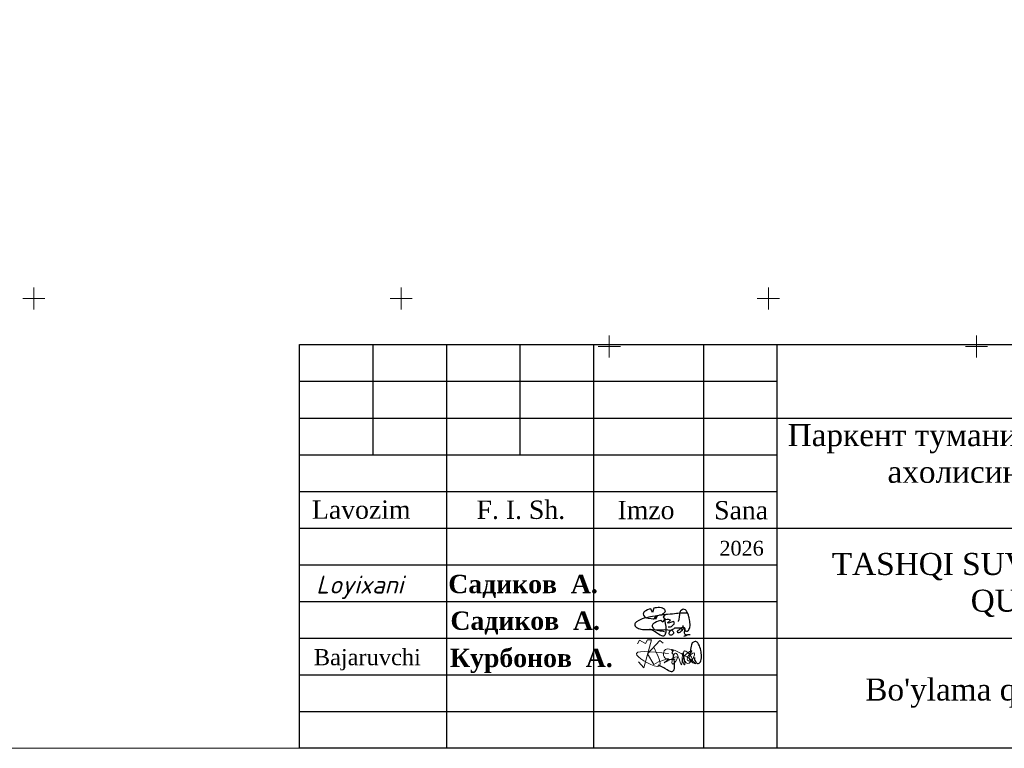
# Model space of a CAD drawing. Header units: millimetres. Extents: x 366033 to 446362, y 4247208 to 4265071.
# Tile 113 of 159: x 434986 to 435120, y 4257715 to 4257814. Entities that reach past the tile are written whole.
import ezdxf

# ---------------------------------------------------------------- set-up
doc = ezdxf.new("R2010")
doc.units = ezdxf.units.MM
doc.layers.add('GEODS_POINT_GRID#_B', color=7, linetype='Continuous', true_color=0x000000)
doc.layers.add('план', color=7, linetype='Continuous', lineweight=40)
doc.styles.add('GOST 2.304', font='CS_Gost2304.shx')
doc.styles.add('SHRFT', font='TXT', dxfattribs={"width": 1.75})
doc.styles.get("Standard").update_dxf_attribs({"font": 'times.ttf'})

# ---------------------------------------------------------------- blocks, each defined once
blk = doc.blocks.new('CrossCoord_m1')
at = {"layer": 'GEODS_POINT_GRID#_B', "color": 3, "lineweight": 20, "true_color": 0x00ff00, "flags": 128}
for points in [[(0, 3), (0, -3)], [(-3, 0), (3, 0)]]:
    blk.add_lwpolyline(points, dxfattribs=at)

msp = doc.modelspace()

# ---------------------------------------------------------------- linework, layer by layer
at = {"color": 250, "lineweight": 25}
for p, q in [((435033.874, 4257770.164, -1016.516), (435033.874, 4257755.164, -1016.516)), ((435043.874, 4257770.164, -1016.516), (435043.874, 4257715.164, -1016.516)), ((435053.874, 4257770.164, -1016.516), (435053.874, 4257755.164, -1016.516)), ((435063.874, 4257770.164, -1016.516), (435063.874, 4257715.164, -1016.516)), ((435078.874, 4257770.164, -847.097), (435078.874, 4257715.164, -847.097)), ((435088.874, 4257770.164), (435088.874, 4257715.164)), ((435023.874, 4257765.164), (435088.874, 4257765.164)), ((435023.874, 4257760.164), (435208.874, 4257760.164)), ((435023.874, 4257760.164), (435088.874, 4257760.164)), ((435023.874, 4257755.164), (435088.874, 4257755.164)), ((435023.874, 4257750.164), (435088.874, 4257750.164)), ((435023.874, 4257745.164), (435208.874, 4257745.164)), ((435023.874, 4257740.164), (435088.874, 4257740.164)), ((435023.874, 4257735.164), (435088.874, 4257735.164)), ((435023.874, 4257730.164), (435208.874, 4257730.164)), ((435023.874, 4257725.164), (435088.874, 4257725.164)), ((435023.874, 4257720.164), (435088.874, 4257720.164))]:
    msp.add_line(p, q, dxfattribs=at)
at = {"color": 5, "lineweight": 25, "ltscale": 2}
for p, q in [((435072.787, 4257733.26), (435072.499, 4257733.209)), ((435072.787, 4257733.26), (435072.499, 4257733.209)), ((435073.173, 4257733.308), (435072.787, 4257733.26)), ((435073.173, 4257733.308), (435072.787, 4257733.26)), ((435073.415, 4257733.331), (435073.173, 4257733.308)), ((435073.415, 4257733.331), (435073.173, 4257733.308)), ((435073.744, 4257733.378), (435073.415, 4257733.331)), ((435073.744, 4257733.378), (435073.415, 4257733.331)), ((435073.971, 4257733.4), (435073.744, 4257733.378)), ((435073.971, 4257733.4), (435073.744, 4257733.378)), ((435074.337, 4257733.43), (435073.971, 4257733.4)), ((435074.337, 4257733.43), (435073.971, 4257733.4)), ((435074.669, 4257733.451), (435074.337, 4257733.43)), ((435074.669, 4257733.451), (435074.337, 4257733.43)), ((435074.947, 4257733.506), (435074.669, 4257733.451)), ((435074.947, 4257733.506), (435074.669, 4257733.451)), ((435075.181, 4257733.515), (435074.947, 4257733.506)), ((435075.181, 4257733.515), (435074.947, 4257733.506)), ((435075.366, 4257733.523), (435075.181, 4257733.515)), ((435075.366, 4257733.523), (435075.181, 4257733.515)), ((435075.724, 4257733.564), (435075.366, 4257733.523)), ((435075.724, 4257733.564), (435075.366, 4257733.523)), ((435075.949, 4257733.566), (435075.724, 4257733.564)), ((435075.949, 4257733.566), (435075.724, 4257733.564)), ((435076.337, 4257733.569), (435075.949, 4257733.566)), ((435076.337, 4257733.569), (435075.949, 4257733.566)), ((435076.489, 4257733.569), (435076.337, 4257733.569)), ((435076.489, 4257733.569), (435076.337, 4257733.569)), ((435076.728, 4257733.555), (435076.489, 4257733.569)), ((435076.728, 4257733.555), (435076.489, 4257733.569)), ((435069.542, 4257732.139), (435069.522, 4257731.924)), ((435069.542, 4257732.139), (435069.522, 4257731.924)), ((435069.522, 4257731.924), (435069.557, 4257731.809)), ((435069.522, 4257731.924), (435069.557, 4257731.809)), ((435069.587, 4257732.224), (435069.542, 4257732.139)), ((435069.587, 4257732.224), (435069.542, 4257732.139)), ((435069.769, 4257732.374), (435069.587, 4257732.224)), ((435069.769, 4257732.374), (435069.587, 4257732.224)), ((435070.083, 4257732.581), (435069.769, 4257732.374)), ((435070.083, 4257732.581), (435069.769, 4257732.374)), ((435070.345, 4257732.704), (435070.083, 4257732.581)), ((435070.345, 4257732.704), (435070.083, 4257732.581)), ((435070.536, 4257732.797), (435070.345, 4257732.704)), ((435070.536, 4257732.797), (435070.345, 4257732.704)), ((435070.784, 4257732.889), (435070.536, 4257732.797)), ((435070.784, 4257732.889), (435070.536, 4257732.797)), ((435071.092, 4257732.96), (435070.784, 4257732.889)), ((435071.092, 4257732.96), (435070.784, 4257732.889)), ((435071.444, 4257733.034), (435071.092, 4257732.96)), ((435071.444, 4257733.034), (435071.092, 4257732.96)), ((435071.648, 4257733.08), (435071.444, 4257733.034)), ((435071.648, 4257733.08), (435071.444, 4257733.034)), ((435071.947, 4257733.126), (435071.648, 4257733.08)), ((435071.947, 4257733.126), (435071.648, 4257733.08)), ((435072.279, 4257733.185), (435071.947, 4257733.126)), ((435072.279, 4257733.185), (435071.947, 4257733.126)), ((435072.499, 4257733.209), (435072.279, 4257733.185)), ((435072.499, 4257733.209), (435072.279, 4257733.185)), ((435069.557, 4257731.809), (435069.612, 4257731.753)), ((435069.557, 4257731.809), (435069.612, 4257731.753)), ((435069.612, 4257731.753), (435069.732, 4257731.614)), ((435069.612, 4257731.753), (435069.732, 4257731.614)), ((435069.732, 4257731.614), (435069.883, 4257731.56)), ((435069.732, 4257731.614), (435069.883, 4257731.56)), ((435069.883, 4257731.56), (435070.042, 4257731.502)), ((435069.883, 4257731.56), (435070.042, 4257731.502)), ((435070.042, 4257731.502), (435070.197, 4257731.445)), ((435070.042, 4257731.502), (435070.197, 4257731.445)), ((435070.197, 4257731.445), (435070.331, 4257731.414)), ((435070.197, 4257731.445), (435070.331, 4257731.414)), ((435070.331, 4257731.414), (435070.586, 4257731.371)), ((435070.331, 4257731.414), (435070.586, 4257731.371)), ((435070.586, 4257731.371), (435070.772, 4257731.339)), ((435070.586, 4257731.371), (435070.772, 4257731.339)), ((435070.772, 4257731.339), (435071.212, 4257731.33)), ((435070.772, 4257731.339), (435071.212, 4257731.33)), ((435071.212, 4257731.33), (435071.481, 4257731.334)), ((435071.212, 4257731.33), (435071.481, 4257731.334)), ((435071.481, 4257731.334), (435071.944, 4257731.331)), ((435071.481, 4257731.334), (435071.944, 4257731.331)), ((435071.944, 4257731.331), (435072.455, 4257731.321)), ((435071.944, 4257731.331), (435072.455, 4257731.321)), ((435072.455, 4257731.321), (435072.842, 4257731.318)), ((435072.455, 4257731.321), (435072.842, 4257731.318)), ((435072.842, 4257731.318), (435073.505, 4257731.334)), ((435072.842, 4257731.318), (435073.505, 4257731.334)), ((435073.505, 4257731.334), (435073.999, 4257731.324)), ((435073.505, 4257731.334), (435073.999, 4257731.324)), ((435073.999, 4257731.324), (435074.477, 4257731.262)), ((435073.999, 4257731.324), (435074.477, 4257731.262)), ((435074.176, 4257730.814), (435074.206, 4257730.918)), ((435074.176, 4257730.814), (435074.206, 4257730.918)), ((435074.199, 4257730.742), (435074.176, 4257730.814)), ((435074.199, 4257730.742), (435074.176, 4257730.814)), ((435074.243, 4257730.667), (435074.199, 4257730.742)), ((435074.243, 4257730.667), (435074.199, 4257730.742)), ((435074.206, 4257730.918), (435074.223, 4257730.98)), ((435074.206, 4257730.918), (435074.223, 4257730.98)), ((435074.223, 4257730.98), (435074.257, 4257731.036)), ((435074.223, 4257730.98), (435074.257, 4257731.036)), ((435074.302, 4257730.604), (435074.243, 4257730.667)), ((435074.302, 4257730.604), (435074.243, 4257730.667)), ((435074.257, 4257731.036), (435074.303, 4257731.114)), ((435074.257, 4257731.036), (435074.303, 4257731.114)), ((435074.343, 4257730.572), (435074.302, 4257730.604)), ((435074.343, 4257730.572), (435074.302, 4257730.604)), ((435074.303, 4257731.114), (435074.368, 4257731.164)), ((435074.303, 4257731.114), (435074.368, 4257731.164)), ((435074.412, 4257730.572), (435074.343, 4257730.572)), ((435074.412, 4257730.572), (435074.343, 4257730.572)), ((435074.368, 4257731.164), (435074.428, 4257731.226)), ((435074.368, 4257731.164), (435074.428, 4257731.226)), ((435074.516, 4257730.591), (435074.412, 4257730.572)), ((435074.516, 4257730.591), (435074.412, 4257730.572)), ((435074.428, 4257731.226), (435074.533, 4257731.289)), ((435074.428, 4257731.226), (435074.533, 4257731.289)), ((435074.433, 4257731.241), (435074.533, 4257731.289)), ((435074.433, 4257731.241), (435074.533, 4257731.289)), ((435074.589, 4257730.619), (435074.516, 4257730.591)), ((435074.589, 4257730.619), (435074.516, 4257730.591)), ((435074.533, 4257731.289), (435074.705, 4257731.388)), ((435074.533, 4257731.289), (435074.705, 4257731.388)), ((435074.533, 4257731.289), (435074.65, 4257731.192)), ((435074.533, 4257731.289), (435074.65, 4257731.192)), ((435074.658, 4257730.65), (435074.589, 4257730.619)), ((435074.658, 4257730.65), (435074.589, 4257730.619)), ((435074.65, 4257731.192), (435074.709, 4257731.143)), ((435074.65, 4257731.192), (435074.709, 4257731.143)), ((435074.74, 4257730.745), (435074.658, 4257730.65)), ((435074.74, 4257730.745), (435074.658, 4257730.65)), ((435074.705, 4257731.388), (435074.833, 4257731.462)), ((435074.705, 4257731.388), (435074.833, 4257731.462)), ((435074.709, 4257731.143), (435074.74, 4257731.084)), ((435074.709, 4257731.143), (435074.74, 4257731.084)), ((435074.74, 4257731.084), (435074.779, 4257731.01)), ((435074.74, 4257731.084), (435074.779, 4257731.01)), ((435074.775, 4257730.823), (435074.74, 4257730.745)), ((435074.775, 4257730.823), (435074.74, 4257730.745)), ((435074.8, 4257730.935), (435074.775, 4257730.823)), ((435074.8, 4257730.935), (435074.775, 4257730.823)), ((435074.779, 4257731.01), (435074.8, 4257730.935)), ((435074.779, 4257731.01), (435074.8, 4257730.935)), ((435074.833, 4257731.462), (435074.984, 4257731.57)), ((435074.833, 4257731.462), (435074.984, 4257731.57)), ((435074.984, 4257731.57), (435075.095, 4257731.57)), ((435074.984, 4257731.57), (435075.095, 4257731.57)), ((435075.095, 4257731.57), (435075.441, 4257731.576)), ((435075.095, 4257731.57), (435075.441, 4257731.576)), ((435075.335, 4257731.076), (435075.473, 4257731.238)), ((435075.335, 4257731.076), (435075.473, 4257731.238)), ((435075.335, 4257731.014), (435075.335, 4257731.076)), ((435075.335, 4257731.014), (435075.335, 4257731.076)), ((435075.37, 4257730.95), (435075.335, 4257731.014)), ((435075.37, 4257730.95), (435075.335, 4257731.014)), ((435075.393, 4257730.906), (435075.37, 4257730.95)), ((435075.393, 4257730.906), (435075.37, 4257730.95)), ((435075.45, 4257730.889), (435075.393, 4257730.906)), ((435075.45, 4257730.889), (435075.393, 4257730.906)), ((435075.441, 4257731.576), (435075.502, 4257731.576)), ((435075.441, 4257731.576), (435075.502, 4257731.576)), ((435075.524, 4257730.889), (435075.45, 4257730.889)), ((435075.524, 4257730.889), (435075.45, 4257730.889)), ((435075.473, 4257731.238), (435075.544, 4257731.32)), ((435075.473, 4257731.238), (435075.544, 4257731.32)), ((435075.502, 4257731.576), (435075.704, 4257731.561)), ((435075.502, 4257731.576), (435075.704, 4257731.561)), ((435075.641, 4257730.96), (435075.524, 4257730.889)), ((435075.641, 4257730.96), (435075.524, 4257730.889)), ((435075.544, 4257731.32), (435075.751, 4257731.494)), ((435075.544, 4257731.32), (435075.751, 4257731.494)), ((435075.805, 4257731.06), (435075.641, 4257730.96)), ((435075.805, 4257731.06), (435075.641, 4257730.96)), ((435075.703, 4257731.453), (435075.776, 4257731.519)), ((435075.703, 4257731.453), (435075.776, 4257731.519)), ((435075.704, 4257731.561), (435075.876, 4257731.458)), ((435075.704, 4257731.561), (435075.876, 4257731.458)), ((435075.776, 4257731.519), (435075.82, 4257731.559)), ((435075.776, 4257731.519), (435075.82, 4257731.559)), ((435075.901, 4257731.153), (435075.805, 4257731.06)), ((435075.901, 4257731.153), (435075.805, 4257731.06)), ((435075.82, 4257731.559), (435075.904, 4257731.61)), ((435075.82, 4257731.559), (435075.904, 4257731.61)), ((435075.876, 4257731.458), (435075.947, 4257731.401)), ((435075.876, 4257731.458), (435075.947, 4257731.401)), ((435075.954, 4257731.234), (435075.901, 4257731.153)), ((435075.954, 4257731.234), (435075.901, 4257731.153)), ((435075.904, 4257731.61), (435075.958, 4257731.643)), ((435075.904, 4257731.61), (435075.958, 4257731.643)), ((435075.947, 4257731.401), (435075.978, 4257731.314)), ((435075.947, 4257731.401), (435075.978, 4257731.314)), ((435075.978, 4257731.314), (435075.954, 4257731.234)), ((435075.978, 4257731.314), (435075.954, 4257731.234)), ((435075.958, 4257731.643), (435076.016, 4257731.662)), ((435075.958, 4257731.643), (435076.016, 4257731.662)), ((435076.016, 4257731.662), (435076.056, 4257731.675)), ((435076.016, 4257731.662), (435076.056, 4257731.675)), ((435076.056, 4257731.675), (435076.11, 4257731.675)), ((435076.056, 4257731.675), (435076.11, 4257731.675)), ((435076.11, 4257731.675), (435076.155, 4257731.661)), ((435076.11, 4257731.675), (435076.155, 4257731.661)), ((435076.155, 4257731.661), (435076.211, 4257731.628)), ((435076.155, 4257731.661), (435076.211, 4257731.628)), ((435076.211, 4257731.628), (435076.246, 4257731.607)), ((435076.211, 4257731.628), (435076.246, 4257731.607)), ((435076.246, 4257731.607), (435076.273, 4257731.57)), ((435076.246, 4257731.607), (435076.273, 4257731.57)), ((435076.281, 4257731.127), (435076.248, 4257730.997)), ((435076.281, 4257731.127), (435076.248, 4257730.997)), ((435076.248, 4257730.997), (435076.248, 4257730.906)), ((435076.248, 4257730.997), (435076.248, 4257730.906)), ((435076.248, 4257730.906), (435076.275, 4257730.814)), ((435076.248, 4257730.906), (435076.275, 4257730.814)), ((435076.273, 4257731.57), (435076.296, 4257731.532)), ((435076.273, 4257731.57), (435076.296, 4257731.532)), ((435076.275, 4257730.814), (435076.322, 4257730.722)), ((435076.275, 4257730.814), (435076.322, 4257730.722)), ((435076.311, 4257731.242), (435076.281, 4257731.127)), ((435076.311, 4257731.242), (435076.281, 4257731.127)), ((435076.296, 4257731.532), (435076.312, 4257731.505)), ((435076.296, 4257731.532), (435076.312, 4257731.505)), ((435076.334, 4257731.434), (435076.311, 4257731.341)), ((435076.334, 4257731.434), (435076.311, 4257731.341)), ((435076.311, 4257731.341), (435076.311, 4257731.242)), ((435076.311, 4257731.341), (435076.311, 4257731.242)), ((435076.312, 4257731.505), (435076.334, 4257731.434)), ((435076.312, 4257731.505), (435076.334, 4257731.434)), ((435076.322, 4257730.722), (435076.367, 4257730.689)), ((435076.322, 4257730.722), (435076.367, 4257730.689)), ((435076.367, 4257730.689), (435076.446, 4257730.659)), ((435076.367, 4257730.689), (435076.446, 4257730.659)), ((435076.446, 4257730.659), (435076.52, 4257730.63)), ((435076.446, 4257730.659), (435076.52, 4257730.63)), ((435076.52, 4257730.63), (435076.658, 4257730.63)), ((435076.52, 4257730.63), (435076.658, 4257730.63)), ((435076.658, 4257730.63), (435076.749, 4257730.648)), ((435076.658, 4257730.63), (435076.749, 4257730.648)), ((435076.749, 4257730.648), (435076.844, 4257730.659)), ((435076.749, 4257730.648), (435076.844, 4257730.659)), ((435076.844, 4257730.659), (435077.059, 4257730.69)), ((435076.844, 4257730.659), (435077.059, 4257730.69)), ((435076.244, 4257730.458), (435076.187, 4257730.502)), ((435076.34, 4257730.458), (435076.244, 4257730.458)), ((435076.484, 4257730.485), (435076.34, 4257730.458)), ((435076.585, 4257730.524), (435076.484, 4257730.485))]:
    msp.add_line(p, q, dxfattribs=at)
at = {"color": 0, "lineweight": 0}
msp.add_lwpolyline([(434614.874, 4258135.164), (435208.874, 4258135.164), (435208.874, 4257715.164), (434614.874, 4257715.164)], close=True, dxfattribs=at)
at = {"color": 250, "lineweight": 25}
msp.add_lwpolyline([(435023.874, 4257770.164), (435208.874, 4257770.164), (435208.874, 4257715.164), (435023.874, 4257715.164)], close=True, dxfattribs=at)
at = {"color": 5, "lineweight": 25, "ltscale": 2}
for points in [[(435072.861, 4257733.368), (435073.155, 4257733.365), (435073.28, 4257733.424), (435073.398, 4257733.512), (435073.481, 4257733.571), (435073.572, 4257733.656), (435073.623, 4257733.704), (435073.68, 4257733.786), (435073.675, 4257733.861), (435073.651, 4257733.982), (435073.631, 4257734.021), (435073.542, 4257734.104), (435073.433, 4257734.184), (435073.306, 4257734.243), (435073.145, 4257734.29), (435072.905, 4257734.338), (435072.71, 4257734.338), (435072.478, 4257734.324), (435072.289, 4257734.296), (435072.119, 4257734.256), (435071.918, 4257733.69), (435071.682, 4257734.187), (435071.466, 4257734.114), (435071.252, 4257734.038), (435071.032, 4257733.912), (435070.861, 4257733.801), (435070.752, 4257733.708), (435070.683, 4257733.556), (435070.67, 4257733.464), (435070.711, 4257733.31), (435070.823, 4257733.119), (435070.881, 4257733.056), (435070.981, 4257732.991), (435071.122, 4257732.94), (435071.319, 4257732.89), (435071.755, 4257732.834), (435072.01, 4257732.803), (435072.137, 4257732.787), (435072.453, 4257733.224), (435072.546, 4257733.195), (435072.33, 4257732.71)], [(435072.861, 4257733.368), (435073.155, 4257733.365), (435073.28, 4257733.424), (435073.398, 4257733.512), (435073.481, 4257733.571), (435073.572, 4257733.656), (435073.623, 4257733.704), (435073.68, 4257733.786), (435073.675, 4257733.861), (435073.651, 4257733.982), (435073.631, 4257734.021), (435073.542, 4257734.104), (435073.433, 4257734.184), (435073.306, 4257734.243), (435073.145, 4257734.29), (435072.905, 4257734.338), (435072.71, 4257734.338), (435072.478, 4257734.324), (435072.289, 4257734.296), (435072.119, 4257734.256), (435071.918, 4257733.69), (435071.682, 4257734.187), (435071.466, 4257734.114), (435071.252, 4257734.038), (435071.032, 4257733.912), (435070.861, 4257733.801), (435070.752, 4257733.708), (435070.683, 4257733.556), (435070.67, 4257733.464), (435070.711, 4257733.31), (435070.823, 4257733.119), (435070.881, 4257733.056), (435070.981, 4257732.991), (435071.122, 4257732.94), (435071.319, 4257732.89), (435071.755, 4257732.834), (435072.01, 4257732.803), (435072.137, 4257732.787), (435072.453, 4257733.224), (435072.546, 4257733.195), (435072.33, 4257732.71)], [(435073.33, 4257733.462), (435073.59, 4257733.369), (435073.387, 4257733.028), (435073.59, 4257732.866), (435073.595, 4257732.489), (435073.659, 4257732.151), (435073.73, 4257731.773), (435073.727, 4257731.33), (435073.727, 4257730.983), (435073.672, 4257730.702), (435073.594, 4257730.587), (435073.509, 4257730.493), (435073.422, 4257730.465), (435073.344, 4257730.463), (435073.22, 4257730.493), (435072.965, 4257730.598), (435072.758, 4257730.714), (435072.473, 4257730.9), (435072.296, 4257731.015), (435071.966, 4257731.206), (435071.556, 4257731.381)], [(435076.073, 4257731.918), (435076.07, 4257731.624), (435076.129, 4257731.499), (435076.217, 4257731.381), (435076.276, 4257731.298), (435076.36, 4257731.207), (435076.409, 4257731.156), (435076.491, 4257731.099), (435076.566, 4257731.104), (435076.686, 4257731.128), (435076.726, 4257731.148), (435076.809, 4257731.237), (435076.889, 4257731.346), (435076.948, 4257731.473), (435076.995, 4257731.634), (435077.043, 4257731.874), (435077.043, 4257732.069), (435077.029, 4257732.301), (435077.001, 4257732.49), (435076.961, 4257732.66), (435076.932, 4257732.922), (435076.892, 4257733.097), (435076.819, 4257733.314), (435076.743, 4257733.527), (435076.617, 4257733.747), (435076.506, 4257733.918), (435076.413, 4257734.027), (435076.26, 4257734.096), (435076.169, 4257734.109), (435076.015, 4257734.068), (435075.824, 4257733.956), (435075.761, 4257733.898), (435075.696, 4257733.798), (435075.645, 4257733.657), (435075.595, 4257733.46), (435075.539, 4257733.024), (435075.508, 4257732.769), (435075.492, 4257732.642), (435075.473, 4257732.576), (435075.444, 4257732.483), (435075.415, 4257732.449)], [(435074.085, 4257731.723), (435074.379, 4257731.72), (435074.504, 4257731.779), (435074.622, 4257731.867), (435074.705, 4257731.926), (435074.795, 4257732.01), (435074.847, 4257732.058), (435074.904, 4257732.14), (435074.899, 4257732.215), (435074.874, 4257732.336), (435074.854, 4257732.375), (435074.766, 4257732.459), (435074.114, 4257732.222), (435073.987, 4257732.281), (435074.369, 4257732.645), (435074.129, 4257732.693), (435073.934, 4257732.693), (435073.702, 4257732.678), (435073.512, 4257732.65), (435073.342, 4257732.337), (435073.081, 4257732.581), (435072.905, 4257732.541), (435072.689, 4257732.469), (435072.475, 4257732.393), (435072.256, 4257732.266), (435072.084, 4257732.155), (435071.976, 4257732.062), (435071.906, 4257731.91), (435071.894, 4257731.818), (435071.935, 4257731.665), (435072.047, 4257731.474), (435072.104, 4257731.411), (435072.204, 4257731.345), (435072.346, 4257731.294), (435072.543, 4257731.244), (435072.978, 4257731.188), (435073.233, 4257731.157), (435073.361, 4257731.142), (435073.427, 4257731.123), (435073.519, 4257731.094), (435073.553, 4257731.065)], [(435074.085, 4257731.723), (435074.379, 4257731.72), (435074.504, 4257731.779), (435074.622, 4257731.867), (435074.705, 4257731.926), (435074.795, 4257732.01), (435074.847, 4257732.058), (435074.904, 4257732.14), (435074.899, 4257732.215), (435074.874, 4257732.336), (435074.854, 4257732.375), (435074.766, 4257732.459), (435074.114, 4257732.222), (435073.987, 4257732.281), (435074.369, 4257732.645), (435074.129, 4257732.693), (435073.934, 4257732.693), (435073.702, 4257732.678), (435073.512, 4257732.65), (435073.342, 4257732.337), (435073.081, 4257732.581), (435072.905, 4257732.541), (435072.689, 4257732.469), (435072.475, 4257732.393), (435072.256, 4257732.266), (435072.084, 4257732.155), (435071.976, 4257732.062), (435071.906, 4257731.91), (435071.894, 4257731.818), (435071.935, 4257731.665), (435072.047, 4257731.474), (435072.104, 4257731.411), (435072.204, 4257731.345), (435072.346, 4257731.294), (435072.543, 4257731.244), (435072.978, 4257731.188), (435073.233, 4257731.157), (435073.361, 4257731.142), (435073.427, 4257731.123), (435073.519, 4257731.094), (435073.553, 4257731.065)], [(435077.65, 4257727.533), (435077.648, 4257727.239), (435077.706, 4257727.114), (435077.794, 4257726.996), (435077.853, 4257726.913), (435077.938, 4257726.823), (435077.986, 4257726.771), (435078.068, 4257726.714), (435078.143, 4257726.719), (435078.264, 4257726.744), (435078.303, 4257726.764), (435078.386, 4257726.852), (435078.466, 4257726.962), (435078.525, 4257727.088), (435078.572, 4257727.249), (435078.62, 4257727.489), (435078.62, 4257727.684), (435078.606, 4257727.916), (435078.578, 4257728.106), (435078.538, 4257728.276), (435078.509, 4257728.537), (435078.469, 4257728.712), (435078.396, 4257728.929), (435078.32, 4257729.143), (435078.194, 4257729.362), (435078.083, 4257729.534), (435077.99, 4257729.642), (435077.838, 4257729.712), (435077.746, 4257729.724), (435077.592, 4257729.683), (435077.401, 4257729.571), (435077.338, 4257729.514), (435077.273, 4257729.414), (435077.222, 4257729.272), (435077.172, 4257729.075), (435077.116, 4257728.64), (435077.085, 4257728.385), (435077.07, 4257728.257), (435077.05, 4257728.191), (435077.021, 4257728.099), (435076.992, 4257728.065)], [(435074.487, 4257728.587), (435074.747, 4257728.494), (435074.544, 4257728.153), (435074.747, 4257727.991), (435074.751, 4257727.614), (435074.815, 4257727.276), (435074.886, 4257726.898), (435074.883, 4257726.455), (435074.883, 4257726.108), (435074.828, 4257725.827), (435074.75, 4257725.712), (435074.666, 4257725.618), (435074.578, 4257725.59), (435074.5, 4257725.588), (435074.376, 4257725.618), (435074.122, 4257725.723), (435073.914, 4257725.839), (435073.629, 4257726.025), (435073.452, 4257726.14), (435073.122, 4257726.331), (435072.712, 4257726.506)]]:
    msp.add_lwpolyline(points, dxfattribs=at)
at = {"color": 5, "lineweight": 5}
for points in [[(435069.891, 4257729.412), (435070.17, 4257729.898), (435070.958, 4257729.448), (435071.243, 4257729.947), (435071.792, 4257729.947), (435070.749, 4257726.124), (435070.007, 4257726.934)], [(435071.27, 4257728.036), (435072.927, 4257729.875), (435073.373, 4257729.473)], [(435071.27, 4257728.036), (435072.116, 4257726.564), (435072.767, 4257726.938)]]:
    msp.add_lwpolyline(points, dxfattribs=at)
for points in [[(435072.767, 4257726.938), (435074.067, 4257727.272), (435073.517, 4257726.798), (435075.322, 4257727.562), (435074.679, 4257726.645), (435075.046, 4257728.112), (435075.887, 4257726.553), (435076.056, 4257728.173), (435076.27, 4257726.538), (435076.071, 4257727.21), (435077.295, 4257728.418), (435076.698, 4257727.18), (435077.264, 4257727.042), (435076.3, 4257728.433), (435076.713, 4257726.737), (435077.6, 4257728.173), (435076.912, 4257727.516), (435077.646, 4257726.706), (435073.532, 4257728.449), (435073.502, 4257727.623), (435075, 4257727.302)], [(435072.099, 4257728.955), (435072.813, 4257726.377), (435069.792, 4257727.867), (435074.107, 4257728.073)]]:
    msp.add_spline(points, degree=3, dxfattribs=at)

# ---------------------------------------------------------------- block references
at = {"layer": 'GEODS_POINT_GRID#_B', "color": 3, "true_color": 0x00ff00, "xscale": 0.5, "yscale": 0.5, "zscale": 0.5}
for p in [(434987.701, 4257776.457), (435037.701, 4257776.457), (435087.701, 4257776.457), (435066.051, 4257769.903), (435116.051, 4257769.903)]:
    msp.add_blockref('CrossCoord_m1', p, dxfattribs=at)

# ---------------------------------------------------------------- texts
at = {"attachment_point": 1}
for s, insert, char_height, width in [('\\pi-40.048;Tashqisuv', (435181.574, 4257767.347), 4, 4.20261), ('{\\fTimes New Roman|b0|i0|c204|p18;2026}', (435081.039, 4257743.427), 2, 10.68651)]:
    msp.add_mtext(s, dxfattribs=dict(at, insert=insert, char_height=char_height, width=width))
at = {"color": 0, "lineweight": 5, "insert": (435090.328, 4257759.335), "char_height": 3, "width": 154.9538, "attachment_point": 1}
msp.add_mtext('Паркент тумани                                                         маҳаллалари \\P            ахолисини ичимлик сув таъминотини яхшилаш', dxfattribs=at)
at = {"lineweight": 25, "ltscale": 100, "attachment_point": 1, "style": 'GOST 2.304'}
for s, insert, char_height, width in [('{\\fTimes New Roman|b0|i0|c204|p18;Lavozim}', (435025.563, 4257748.933), 2.5, 7.14649), ('{\\fTimes New Roman|b0|i0|c204|p18;F. I. Sh.}', (435047.974, 4257748.917), 2.5, 13.23723), ('{\\fTimes New Roman|b0|i0|c204|p18;Imzo}', (435067.167, 4257748.879), 2.5, 12.27251), ('{\\fTimes New Roman|b0|i0|c204|p18;Bajaruvchi}', (435025.813, 4257728.685, 1016.516), 2.2, 8.90888)]:
    msp.add_mtext(s, dxfattribs=dict(at, insert=insert, char_height=char_height, width=width))
at = {"color": 250, "lineweight": 25, "ltscale": 100, "insert": (435080.326, 4257748.851), "char_height": 2.5, "width": 8.14319, "attachment_point": 1, "style": 'GOST 2.304'}
msp.add_mtext('{\\fTimes New Roman|b0|i0|c204|p18;Sana}', dxfattribs=at)
at = {"color": 5, "insert": (435123.688, 4257737.408), "char_height": 3, "width": 64.16731, "attachment_point": 5}
msp.add_mtext("{\\fTimes New Roman|b0|i0|c204|p18;\\C7;TASHQI SUV TARMOG'INI\\PQURISH}", dxfattribs=at)
at = {"color": 0, "char_height": 2.5, "attachment_point": 1}
for s, insert in [('{\\fTimes New Roman|b1|i0|c204|p18;Садиков  А.}', (435044.124, 4257738.8)), ('{\\fTimes New Roman|b1|i0|c204|p18;Садиков  А.}', (435044.414, 4257733.803)), ('{\\fTimes New Roman|b1|i0|c204|p18;Курбонов  А.}', (435044.355, 4257728.739))]:
    msp.add_mtext(s, dxfattribs=dict(at, insert=insert))
at = {"color": 7, "insert": (435032.064, 4257737.103), "char_height": 0.16239, "width": 16.23922, "attachment_point": 5, "style": 'SHRFT'}
msp.add_mtext('{\\fISOCPEUR|b0|i1|c0|p34;\\H15x;Loyixani} ', dxfattribs=at)
at = {"layer": 'план', "color": 0, "lineweight": 20, "insert": (435100.899, 4257724.673, 0.52), "char_height": 3, "width": 48.58877, "attachment_point": 1}
msp.add_mtext("{\\fTimes New Roman|b0|i0|c204|p18;Bo'ylama qirqim TST-1 }", dxfattribs=at)

doc.saveas('drawing.dxf')
